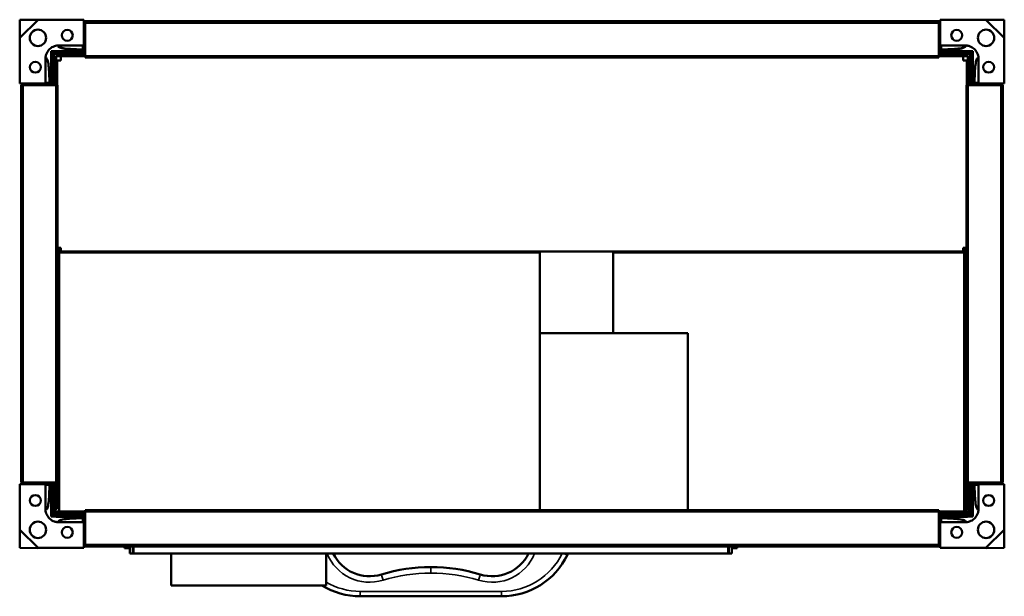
# Model space of a CAD drawing. Header units: millimetres. Extents: x 150 to 690, y 139 to 455.
import ezdxf

# ---------------------------------------------------------------- set-up
doc = ezdxf.new("R2010")
doc.units = ezdxf.units.MM
doc.header["$LTSCALE"] = 2
doc.layers.add('Widoczne (ISO)', color=7, linetype='Continuous', lineweight=50)
doc.layers.add('Widoczne wąskie (ISO)', color=7, linetype='Continuous', lineweight=35)

msp = doc.modelspace()

# ---------------------------------------------------------------- linework, layer by layer
at = {"layer": 'Widoczne (ISO)'}
for p, q in [((150.01, 445.32), (150.03, 455.22)), ((150.03, 455.22), (159.94, 455.24)), ((150.06, 445.2), (160.06, 455.2)), ((160.17, 455.16), (185.1, 455.16)), ((185.1, 455.16), (185.1, 453.66)), ((185.1, 453.66), (186, 453.66)), ((185.1, 453.66), (185.1, 441.66)), ((186, 454.46), (186, 453.26)), ((186, 454.46), (654, 454.46)), ((654, 454.46), (654, 453.26)), ((654, 453.66), (654.9, 453.66)), ((654.9, 453.66), (654.9, 455.16)), ((654.9, 455.16), (679.83, 455.16)), ((654.9, 441.66), (654.9, 453.66)), ((679.94, 455.2), (689.94, 445.2)), ((680.06, 455.24), (689.97, 455.22)), ((689.97, 455.22), (689.99, 445.32)), ((186, 435.46), (186, 453.26)), ((654, 435.46), (654, 453.26)), ((150.1, 420.16), (150.1, 445.08)), ((689.9, 445.08), (689.9, 420.16)), ((168.1, 437.16), (167.32, 437.94)), ((171, 441.15), (184.6, 441.15)), ((177.16, 438.07), (185.1, 438.07)), ((184.6, 438.95), (182.28, 438.95)), ((184.6, 441.16), (184.6, 438.95)), ((185.1, 438.66), (185.1, 438.07)), ((186, 438.66), (185.1, 438.66)), ((185.1, 438.07), (185.1, 437.16)), ((654.9, 438.66), (654, 438.66)), ((654.9, 438.66), (654.9, 438.07)), ((654.9, 438.07), (654.9, 437.16)), ((654.9, 438.07), (662.84, 438.07)), ((655.4, 438.95), (655.4, 441.16)), ((655.4, 441.15), (669, 441.15)), ((657.72, 438.95), (655.4, 438.95)), ((671.9, 437.16), (672.68, 437.94)), ((164.11, 420.66), (164.11, 434.25)), ((168.1, 437.16), (185.1, 437.16)), ((168.1, 420.16), (168.1, 437.16)), ((169, 434.26), (169, 436.26)), ((171, 436.26), (169, 436.26)), ((169, 434.26), (169, 419.26)), ((171, 435.26), (170, 435.26)), ((170, 435.26), (170, 434.26)), ((170, 419.26), (170, 434.26)), ((170.5, 432.76), (172.5, 432.76)), ((170.5, 419.26), (170.5, 432.76)), ((171, 436.26), (186, 436.26)), ((171, 435.26), (186, 435.26)), ((172.5, 433.26), (172.5, 435.26)), ((172.5, 433.26), (172.5, 432.76)), ((186, 435.46), (186, 434.46)), ((186, 434.46), (654, 434.46)), ((654, 436.26), (669, 436.26)), ((654, 435.46), (654, 434.46)), ((654, 435.26), (669, 435.26)), ((654.9, 437.16), (671.9, 437.16)), ((667.5, 435.26), (667.5, 433.26)), ((667.5, 432.76), (667.5, 433.26)), ((667.5, 432.76), (669.5, 432.76)), ((669, 436.26), (671, 436.26)), ((669, 435.26), (670, 435.26)), ((669.5, 432.76), (669.5, 419.26)), ((670, 434.26), (670, 435.26)), ((670, 434.26), (670, 419.26)), ((671, 434.26), (671, 436.26)), ((671, 419.26), (671, 434.26)), ((671.9, 437.16), (671.9, 420.16)), ((675.89, 434.25), (675.89, 420.66)), ((167.19, 420.16), (167.19, 428.09)), ((672.81, 428.09), (672.81, 420.16)), ((166.31, 422.98), (166.31, 420.66)), ((673.69, 420.66), (673.69, 422.98)), ((151.6, 420.16), (150.1, 420.16)), ((150.8, 419.26), (152, 419.26)), ((150.8, 201.26), (150.8, 419.26)), ((163.6, 420.16), (151.6, 420.16)), ((151.6, 419.26), (151.6, 420.16)), ((169.8, 419.26), (152, 419.26)), ((166.31, 420.66), (164.1, 420.66)), ((166.6, 420.16), (166.6, 419.26)), ((166.6, 420.16), (167.19, 420.16)), ((167.19, 420.16), (168.1, 420.16)), ((169.8, 419.26), (170.8, 419.26)), ((170.8, 201.26), (170.8, 419.26)), ((670.2, 419.26), (669.2, 419.26)), ((669.2, 419.26), (669.2, 201.26)), ((670.2, 419.26), (688, 419.26)), ((672.81, 420.16), (671.9, 420.16)), ((673.4, 420.16), (672.81, 420.16)), ((673.4, 419.26), (673.4, 420.16)), ((675.9, 420.66), (673.69, 420.66)), ((688.4, 420.16), (676.4, 420.16)), ((689.2, 419.26), (688, 419.26)), ((688.4, 420.16), (688.4, 419.26)), ((689.9, 420.16), (688.4, 420.16)), ((689.2, 419.26), (689.2, 201.26)), ((172.5, 329.93), (170.8, 329.93)), ((172.5, 327.93), (172.5, 329.93)), ((667.5, 329.93), (667.5, 327.93)), ((669.2, 329.93), (667.5, 329.93)), ((170.8, 328.93), (172.5, 328.93)), ((172.5, 327.93), (170.8, 327.93)), ((171.59, 327.43), (421.38, 327.43)), ((171.59, 327.43), (171.59, 185.26)), ((667.5, 327.93), (172.5, 327.93)), ((172.5, 327.64), (172.5, 327.93)), ((275.5, 327.43), (275.5, 327.93)), ((421.38, 327.43), (435.28, 327.43)), ((435.28, 186.06), (435.28, 327.43)), ((475.5, 283.26), (475.5, 327.93)), ((475.5, 327.43), (667.92, 327.43)), ((667.5, 328.93), (669.2, 328.93)), ((669.2, 327.93), (667.5, 327.93)), ((667.5, 327.64), (667.5, 327.93)), ((667.92, 327.43), (667.98, 327.43)), ((668, 327.43), (667.98, 327.43)), ((668, 185.26), (668, 327.43)), ((668, 327.43), (669, 327.43)), ((669, 327.43), (669, 185.26)), ((669, 327.43), (669, 327.43)), ((669, 327.43), (669, 185.26)), ((171.59, 311.13), (170.8, 311.13)), ((669, 311.13), (669.2, 311.13)), ((516.39, 283.26), (435.28, 283.26)), ((516.39, 186.06), (516.39, 283.26)), ((150.1, 200.36), (151.6, 200.36)), ((150.1, 175.43), (150.1, 200.36)), ((150.8, 201.26), (152, 201.26)), ((151.6, 200.36), (151.6, 201.26)), ((151.6, 200.36), (163.6, 200.36)), ((169.8, 201.26), (152, 201.26)), ((164.1, 199.86), (166.31, 199.86)), ((164.11, 186.26), (164.11, 199.86)), ((166.31, 199.86), (166.31, 197.53)), ((166.6, 201.26), (166.6, 200.36)), ((166.6, 200.36), (167.19, 200.36)), ((167.19, 192.42), (167.19, 200.36)), ((167.19, 200.36), (168.1, 200.36)), ((168.1, 183.36), (168.1, 200.36)), ((169, 201.26), (169, 186.26)), ((169.8, 201.26), (170.8, 201.26)), ((170, 186.26), (170, 201.26)), ((170.5, 187.29), (170.5, 201.26)), ((670.2, 201.26), (669.2, 201.26)), ((669.5, 201.26), (669.5, 187.29)), ((670, 201.26), (670, 186.26)), ((670.2, 201.26), (688, 201.26)), ((671, 186.26), (671, 201.26)), ((672.81, 200.36), (671.9, 200.36)), ((671.9, 200.36), (671.9, 183.36)), ((673.4, 200.36), (672.81, 200.36)), ((672.81, 200.36), (672.81, 192.42)), ((673.4, 200.36), (673.4, 201.26)), ((673.69, 197.53), (673.69, 199.86)), ((673.69, 199.86), (675.9, 199.86)), ((675.89, 199.86), (675.89, 186.26)), ((676.4, 200.36), (688.4, 200.36)), ((689.2, 201.26), (688, 201.26)), ((688.4, 201.26), (688.4, 200.36)), ((688.4, 200.36), (689.9, 200.36)), ((689.9, 200.36), (689.9, 175.43)), ((168.1, 199.26), (168.5, 199.26)), ((168.5, 199.26), (168.5, 185.26)), ((671.5, 185.26), (671.5, 199.26)), ((671.5, 199.26), (671.9, 199.26)), ((168.1, 184.26), (169.5, 184.26)), ((169.5, 185.26), (168.5, 185.26)), ((170, 186.26), (169, 186.26)), ((169.5, 185.26), (174.5, 185.26)), ((169.5, 184.26), (169.5, 185.26)), ((174.5, 184.26), (169.5, 184.26)), ((171.59, 187.29), (170.5, 187.29)), ((186, 185.26), (174.5, 185.26)), ((186, 184.26), (174.5, 184.26)), ((186, 185.06), (186, 186.06)), ((654, 186.06), (186, 186.06)), ((186, 185.06), (186, 167.26)), ((654, 185.06), (654, 186.06)), ((665.5, 185.26), (654, 185.26)), ((654, 185.06), (654, 167.26)), ((665.5, 184.26), (654, 184.26)), ((665.5, 185.26), (670.5, 185.26)), ((670.5, 184.26), (665.5, 184.26)), ((669.5, 187.29), (669, 187.29)), ((670, 186.26), (671, 186.26)), ((671.5, 185.26), (670.5, 185.26)), ((670.5, 184.26), (670.5, 185.26)), ((670.5, 184.26), (671.9, 184.26)), ((168.1, 183.36), (167.32, 182.57)), ((185.1, 183.36), (168.1, 183.36)), ((184.6, 179.37), (171, 179.37)), ((185.1, 182.45), (177.16, 182.45)), ((182.28, 181.56), (184.6, 181.56)), ((184.6, 181.56), (184.6, 179.36)), ((185.1, 182.45), (185.1, 183.36)), ((185.1, 181.86), (185.1, 182.45)), ((185.1, 181.86), (186, 181.86)), ((185.1, 178.86), (185.1, 166.86)), ((654, 181.86), (654.9, 181.86)), ((671.9, 183.36), (654.9, 183.36)), ((654.9, 182.45), (654.9, 183.36)), ((662.84, 182.45), (654.9, 182.45)), ((654.9, 181.86), (654.9, 182.45)), ((654.9, 166.86), (654.9, 178.86)), ((655.4, 179.36), (655.4, 181.56)), ((655.4, 181.56), (657.72, 181.56)), ((669, 179.37), (655.4, 179.37)), ((671.9, 183.36), (672.68, 182.57)), ((150.03, 165.29), (150.01, 175.2)), ((160.06, 165.31), (150.06, 175.31)), ((689.94, 175.31), (679.94, 165.31)), ((689.99, 175.2), (689.97, 165.29)), ((159.94, 165.27), (150.03, 165.29)), ((185.1, 165.36), (160.17, 165.36)), ((186, 166.86), (185.1, 166.86)), ((185.1, 166.86), (185.1, 165.36)), ((186, 166.06), (186, 167.26)), ((654, 166.06), (186, 166.06)), ((207.5, 165.26), (207.5, 166.06)), ((210.5, 165.26), (207.5, 165.26)), ((210.5, 162.26), (210.5, 166.06)), ((210.5, 162.26), (212, 162.26)), ((212, 162.26), (212, 166.06)), ((212, 163.76), (212.5, 163.76)), ((212, 162.26), (212.5, 162.26)), ((212.5, 166.06), (212.5, 165.26)), ((212.5, 165.26), (212.5, 162.26)), ((212.5, 162.26), (538.5, 162.26)), ((233, 162.26), (233, 144.76)), ((318, 162.26), (318, 144.76)), ((450.37, 161.53), (450.72, 162.26)), ((538.5, 165.26), (538.5, 166.06)), ((538.5, 165.26), (538.5, 162.26)), ((538.5, 163.76), (539, 163.76)), ((538.5, 162.26), (539, 162.26)), ((539, 166.06), (539, 162.26)), ((539, 162.26), (540.5, 162.26)), ((540.5, 162.26), (540.5, 166.06)), ((540.5, 165.26), (543.5, 165.26)), ((543.5, 166.06), (543.5, 165.26)), ((654, 166.06), (654, 167.26)), ((654.9, 166.86), (654, 166.86)), ((654.9, 165.36), (654.9, 166.86)), ((679.83, 165.36), (654.9, 165.36)), ((689.97, 165.29), (680.06, 165.27)), ((318, 144.76), (233, 144.76)), ((336.73, 138.76), (414.27, 138.76))]:
    msp.add_line(p, q, dxfattribs=at)
for centre, radius in [((160, 445.26), 4.5), ((176.1, 446.66), 3), ((663.9, 446.66), 3), ((680, 445.26), 4.5), ((158.6, 429.16), 3), ((681.4, 429.16), 3), ((158.6, 191.36), 3), ((681.4, 191.36), 3), ((160, 175.26), 4.5), ((680, 175.26), 4.5), ((176.1, 173.86), 3), ((663.9, 173.86), 3)]:
    msp.add_circle(centre, radius, dxfattribs=at)
for centre, radius, start, end in [((184.6, 441.66), 0.5, 270, 0), ((655.4, 441.66), 0.5, 180, 270), ((163.6, 420.66), 0.5, 270, 0), ((676.4, 420.66), 0.5, 180, 270), ((163.6, 199.86), 0.5, 0, 90), ((676.4, 199.86), 0.5, 90, 180), ((184.6, 178.86), 0.5, 0, 90), ((655.4, 178.86), 0.5, 90, 180), ((341.86, 171.83), 22.07, 205.6986, 287.2391), ((409.14, 171.83), 22.07, 252.7609, 334.3014), ((414.27, 178.76), 40, 270, 334.4861), ((374.86, 65.48), 89.28, 89.5889, 107.2391), ((376.14, 65.48), 89.28, 72.7609, 90.4111), ((336.73, 178.76), 40, 238.2117, 270)]:
    msp.add_arc(centre, radius, start, end, dxfattribs=at)
for centre, major_axis, start_param, end_param in [((172.5, 326.93), (-2, 0), 5.497787, 5.728374), ((172.5, 326.23), (2, 0), 1.570796, 2.586782), ((667.5, 326.23), (2, 0), 1.022768, 1.570796), ((667.5, 326.93), (-2, 0), 3.696404, 3.926991), ((667.5, 326.23), (2, 0), 0.554811, 0.724684), ((172.5, 313.26), (-2, 0), 0.554811, 1.095755), ((667.5, 313.26), (-2, 0), 2.416908, 2.586782)]:
    msp.add_ellipse(centre, major_axis=major_axis, ratio=0.707107, start_param=start_param, end_param=end_param, dxfattribs=at)
for points in [[(160.06, 455.2), (160.02, 455.21), (159.98, 455.23), (159.94, 455.24)], [(160.17, 455.16), (160.14, 455.17), (160.1, 455.18), (160.06, 455.2)], [(679.83, 455.16), (679.87, 455.17), (679.9, 455.18), (679.94, 455.2)], [(680.06, 455.24), (680.02, 455.23), (679.98, 455.21), (679.94, 455.2)], [(150.01, 445.32), (150.03, 445.28), (150.04, 445.24), (150.06, 445.2)], [(150.1, 445.08), (150.09, 445.12), (150.07, 445.16), (150.06, 445.2)], [(689.9, 445.08), (689.91, 445.12), (689.93, 445.16), (689.94, 445.2)], [(689.94, 445.2), (689.96, 445.24), (689.97, 445.28), (689.99, 445.32)], [(150.06, 175.31), (150.04, 175.27), (150.03, 175.23), (150.01, 175.2)], [(150.1, 175.43), (150.09, 175.39), (150.07, 175.35), (150.06, 175.31)], [(689.9, 175.43), (689.91, 175.39), (689.93, 175.35), (689.94, 175.31)], [(689.99, 175.2), (689.97, 175.23), (689.96, 175.27), (689.94, 175.31)], [(159.94, 165.27), (159.98, 165.28), (160.02, 165.3), (160.06, 165.31)], [(160.17, 165.36), (160.13, 165.34), (160.1, 165.33), (160.06, 165.31)], [(679.83, 165.36), (679.86, 165.34), (679.9, 165.33), (679.94, 165.31)], [(679.94, 165.31), (679.98, 165.3), (680.02, 165.28), (680.06, 165.27)]]:
    msp.add_open_spline(points, degree=3, dxfattribs=at)
for points, knots in [([(164.11, 434.25), (164.24, 435.07), (164.33, 435.56), (164.89, 437.15), (165.43, 437.99), (166.7, 439.4), (167.49, 439.99), (169.29, 440.85), (170.07, 441), (171, 441.15)], [6.722157, 6.722157, 6.722157, 6.722157, 7.046388, 7.046388, 7.578871, 7.578871, 8.149832, 8.149832, 8.745306, 8.745306, 8.745306, 8.745306]), ([(167.19, 428.09), (167.19, 429.45), (167.2, 430.7), (167.2, 432.51), (167.21, 433.25), (167.21, 434.02), (167.21, 434.34), (167.21, 434.7), (167.22, 434.87), (167.22, 435.3), (167.23, 435.56), (167.25, 436.51), (167.27, 437.19), (167.31, 437.89), (167.31, 437.91), (167.32, 437.94)], [0.4926398, 0.4926398, 0.4926398, 0.4926398, 0.5669172, 0.5669172, 0.6175904, 0.6175904, 0.6200707, 0.6200707, 0.6224298, 0.6224298, 0.6258618, 0.6258618, 0.63518, 0.63518, 0.6355201, 0.6355201, 0.6355201, 0.6355201]), ([(177.16, 438.07), (175.25, 438.06), (173.33, 438.05), (171.53, 438.05), (171.01, 438.04), (170.62, 438.04), (170.47, 438.04), (169.06, 438.02), (168.11, 437.99), (167.32, 437.94)], [-1.95287, -1.95287, -1.95287, -1.95287, -0.854643, -0.854643, -0.82091, -0.82091, -0.798868, -0.798868, -0.619017, -0.619017, -0.619017, -0.619017]), ([(171, 441.15), (171.01, 441.11), (171.01, 441.07), (171.02, 440.99), (171.02, 440.95), (171.03, 440.87), (171.03, 440.83), (171.08, 440.7), (171.13, 440.62), (171.3, 440.42), (171.44, 440.32), (172.1, 439.95), (172.93, 439.73), (175.02, 439.38), (176.38, 439.25), (179.23, 439.06), (180.81, 439), (182.28, 438.95)], [-4.294451, -4.294451, -4.294451, -4.294451, -4.260976, -4.260976, -4.225754, -4.225754, -4.190018, -4.190018, -4.104754, -4.104754, -3.964207, -3.964207, -3.45937, -3.45937, -2.870368, -2.870368, -2.287369, -2.287369, -2.287369, -2.287369]), ([(182.28, 438.95), (182.24, 438.94), (182.2, 438.93), (180.75, 438.65), (179.2, 438.34), (177.16, 438.07)], [-21.284951, -21.284951, -21.284951, -21.284951, -21.095773, -21.095773, -13.528433, -13.528433, -13.528433, -13.528433]), ([(669, 441.15), (668.99, 441.11), (668.99, 441.07), (668.99, 441), (668.98, 440.97), (668.98, 440.92), (668.98, 440.92), (668.97, 440.83), (668.94, 440.75), (668.85, 440.59), (668.78, 440.51), (668.56, 440.32), (668.38, 440.22), (667.74, 439.92), (667.14, 439.77), (665.44, 439.44), (664.07, 439.29), (661.08, 439.08), (659.3, 439), (657.72, 438.95)], [0.395755, 0.395755, 0.395755, 0.395755, 0.408065, 0.408065, 0.41657, 0.41657, 0.424022, 0.424022, 0.506629, 0.506629, 0.609066, 0.609066, 0.795832, 0.795832, 1.287097, 1.287097, 2.195023, 2.195023, 3.203538, 3.203538, 3.203538, 3.203538]), ([(662.84, 438.07), (662.27, 438.14), (661.71, 438.23), (660.03, 438.5), (659.35, 438.64), (657.72, 438.95)], [-4.010817, -4.010817, -4.010817, -4.010817, -3.613679, -3.613679, -2.833117, -2.833117, -2.833117, -2.833117]), ([(662.84, 438.07), (664.2, 438.06), (665.45, 438.06), (667.25, 438.05), (667.99, 438.05), (668.76, 438.04), (669.08, 438.04), (669.44, 438.04), (669.62, 438.04), (670.05, 438.03), (670.3, 438.03), (671.25, 438.01), (671.93, 437.98), (672.63, 437.94), (672.66, 437.94), (672.68, 437.94)], [0.4926398, 0.4926398, 0.4926398, 0.4926398, 0.5669172, 0.5669172, 0.6175904, 0.6175904, 0.6200707, 0.6200707, 0.6224298, 0.6224298, 0.6258618, 0.6258618, 0.63518, 0.63518, 0.6355201, 0.6355201, 0.6355201, 0.6355201]), ([(669, 441.15), (669.82, 441.01), (670.3, 440.93), (671.9, 440.36), (672.74, 439.83), (674.15, 438.56), (674.73, 437.77), (675.6, 435.97), (675.74, 435.19), (675.89, 434.25)], [6.722157, 6.722157, 6.722157, 6.722157, 7.046388, 7.046388, 7.578871, 7.578871, 8.149832, 8.149832, 8.745306, 8.745306, 8.745306, 8.745306]), ([(672.81, 428.09), (672.8, 430.01), (672.8, 431.93), (672.79, 433.73), (672.79, 434.24), (672.79, 434.63), (672.78, 434.79), (672.77, 436.2), (672.73, 437.15), (672.68, 437.94)], [-1.95287, -1.95287, -1.95287, -1.95287, -0.854643, -0.854643, -0.82091, -0.82091, -0.798868, -0.798868, -0.619017, -0.619017, -0.619017, -0.619017]), ([(164.11, 434.25), (164.15, 434.25), (164.19, 434.25), (164.26, 434.24), (164.28, 434.24), (164.34, 434.23), (164.34, 434.23), (164.43, 434.22), (164.5, 434.2), (164.66, 434.11), (164.74, 434.04), (164.94, 433.82), (165.04, 433.63), (165.33, 433), (165.49, 432.39), (165.82, 430.69), (165.96, 429.32), (166.18, 426.33), (166.26, 424.56), (166.31, 422.98)], [0.395755, 0.395755, 0.395755, 0.395755, 0.408065, 0.408065, 0.41657, 0.41657, 0.424022, 0.424022, 0.506629, 0.506629, 0.609066, 0.609066, 0.795832, 0.795832, 1.287097, 1.287097, 2.195023, 2.195023, 3.203538, 3.203538, 3.203538, 3.203538]), ([(675.89, 434.25), (675.85, 434.25), (675.81, 434.25), (675.74, 434.24), (675.7, 434.24), (675.62, 434.23), (675.58, 434.22), (675.45, 434.18), (675.37, 434.13), (675.17, 433.96), (675.07, 433.81), (674.69, 433.15), (674.48, 432.33), (674.13, 430.24), (674, 428.87), (673.81, 426.03), (673.74, 424.45), (673.69, 422.98)], [-4.294451, -4.294451, -4.294451, -4.294451, -4.260976, -4.260976, -4.225754, -4.225754, -4.190018, -4.190018, -4.104754, -4.104754, -3.964207, -3.964207, -3.45937, -3.45937, -2.870368, -2.870368, -2.287369, -2.287369, -2.287369, -2.287369]), ([(167.19, 428.09), (167.11, 427.53), (167.03, 426.96), (166.76, 425.29), (166.62, 424.6), (166.31, 422.98)], [-4.010817, -4.010817, -4.010817, -4.010817, -3.613679, -3.613679, -2.833117, -2.833117, -2.833117, -2.833117]), ([(673.69, 422.98), (673.69, 423.02), (673.68, 423.05), (673.4, 424.51), (673.09, 426.06), (672.81, 428.09)], [-21.284951, -21.284951, -21.284951, -21.284951, -21.095773, -21.095773, -13.528433, -13.528433, -13.528433, -13.528433]), ([(164.11, 186.26), (164.15, 186.26), (164.19, 186.26), (164.26, 186.27), (164.3, 186.27), (164.38, 186.28), (164.42, 186.29), (164.55, 186.33), (164.63, 186.38), (164.83, 186.56), (164.93, 186.7), (165.31, 187.36), (165.52, 188.19), (165.87, 190.28), (166, 191.64), (166.19, 194.49), (166.26, 196.06), (166.31, 197.53)], [-4.294451, -4.294451, -4.294451, -4.294451, -4.260976, -4.260976, -4.225754, -4.225754, -4.190018, -4.190018, -4.104754, -4.104754, -3.964207, -3.964207, -3.45937, -3.45937, -2.870368, -2.870368, -2.287369, -2.287369, -2.287369, -2.287369]), ([(166.31, 197.53), (166.31, 197.5), (166.32, 197.46), (166.6, 196), (166.91, 194.45), (167.19, 192.42)], [-21.284951, -21.284951, -21.284951, -21.284951, -21.095773, -21.095773, -13.528433, -13.528433, -13.528433, -13.528433]), ([(672.81, 192.42), (672.89, 192.98), (672.97, 193.55), (673.24, 195.22), (673.38, 195.91), (673.69, 197.53)], [-4.010817, -4.010817, -4.010817, -4.010817, -3.613679, -3.613679, -2.833117, -2.833117, -2.833117, -2.833117]), ([(675.89, 186.26), (675.85, 186.26), (675.81, 186.26), (675.74, 186.27), (675.72, 186.27), (675.66, 186.28), (675.66, 186.28), (675.57, 186.29), (675.5, 186.31), (675.34, 186.4), (675.26, 186.47), (675.06, 186.7), (674.96, 186.88), (674.67, 187.51), (674.51, 188.12), (674.18, 189.82), (674.04, 191.19), (673.82, 194.18), (673.74, 195.96), (673.69, 197.53)], [0.395755, 0.395755, 0.395755, 0.395755, 0.408065, 0.408065, 0.41657, 0.41657, 0.424022, 0.424022, 0.506629, 0.506629, 0.609066, 0.609066, 0.795832, 0.795832, 1.287097, 1.287097, 2.195023, 2.195023, 3.203538, 3.203538, 3.203538, 3.203538]), ([(167.19, 192.42), (167.2, 190.5), (167.2, 188.59), (167.21, 186.78), (167.21, 186.27), (167.21, 185.88), (167.22, 185.72), (167.23, 184.32), (167.27, 183.36), (167.32, 182.57)], [-1.95287, -1.95287, -1.95287, -1.95287, -0.854643, -0.854643, -0.82091, -0.82091, -0.798868, -0.798868, -0.619017, -0.619017, -0.619017, -0.619017]), ([(672.81, 192.42), (672.81, 191.06), (672.8, 189.81), (672.8, 188), (672.79, 187.26), (672.79, 186.49), (672.79, 186.18), (672.79, 185.82), (672.78, 185.64), (672.78, 185.21), (672.77, 184.95), (672.75, 184), (672.73, 183.33), (672.69, 182.62), (672.69, 182.6), (672.68, 182.57)], [0.4926398, 0.4926398, 0.4926398, 0.4926398, 0.5669172, 0.5669172, 0.6175904, 0.6175904, 0.6200707, 0.6200707, 0.6224298, 0.6224298, 0.6258618, 0.6258618, 0.63518, 0.63518, 0.6355201, 0.6355201, 0.6355201, 0.6355201]), ([(171, 179.37), (170.18, 179.5), (169.7, 179.58), (168.1, 180.15), (167.26, 180.68), (165.85, 181.95), (165.27, 182.74), (164.4, 184.55), (164.26, 185.32), (164.11, 186.26)], [6.722157, 6.722157, 6.722157, 6.722157, 7.046388, 7.046388, 7.578871, 7.578871, 8.149832, 8.149832, 8.745306, 8.745306, 8.745306, 8.745306]), ([(675.89, 186.26), (675.76, 185.44), (675.67, 184.95), (675.11, 183.36), (674.57, 182.52), (673.3, 181.11), (672.51, 180.52), (670.71, 179.66), (669.93, 179.52), (669, 179.37)], [6.722157, 6.722157, 6.722157, 6.722157, 7.046388, 7.046388, 7.578871, 7.578871, 8.149832, 8.149832, 8.745306, 8.745306, 8.745306, 8.745306]), ([(177.16, 182.45), (175.8, 182.45), (174.55, 182.45), (172.75, 182.46), (172.01, 182.46), (171.24, 182.47), (170.92, 182.47), (170.56, 182.47), (170.38, 182.47), (169.95, 182.48), (169.7, 182.48), (168.75, 182.5), (168.07, 182.53), (167.37, 182.57), (167.34, 182.57), (167.32, 182.57)], [0.4926398, 0.4926398, 0.4926398, 0.4926398, 0.5669172, 0.5669172, 0.6175904, 0.6175904, 0.6200707, 0.6200707, 0.6224298, 0.6224298, 0.6258618, 0.6258618, 0.63518, 0.63518, 0.6355201, 0.6355201, 0.6355201, 0.6355201]), ([(171, 179.37), (171.01, 179.41), (171.01, 179.45), (171.01, 179.51), (171.02, 179.54), (171.02, 179.59), (171.02, 179.59), (171.03, 179.68), (171.06, 179.76), (171.15, 179.92), (171.22, 180), (171.44, 180.19), (171.62, 180.3), (172.26, 180.59), (172.86, 180.75), (174.56, 181.08), (175.93, 181.22), (178.92, 181.44), (180.7, 181.51), (182.28, 181.56)], [0.395755, 0.395755, 0.395755, 0.395755, 0.408065, 0.408065, 0.41657, 0.41657, 0.424022, 0.424022, 0.506629, 0.506629, 0.609066, 0.609066, 0.795832, 0.795832, 1.287097, 1.287097, 2.195023, 2.195023, 3.203538, 3.203538, 3.203538, 3.203538]), ([(177.16, 182.45), (177.73, 182.37), (178.29, 182.29), (179.97, 182.02), (180.65, 181.88), (182.28, 181.56)], [-4.010817, -4.010817, -4.010817, -4.010817, -3.613679, -3.613679, -2.833117, -2.833117, -2.833117, -2.833117]), ([(657.72, 181.56), (657.76, 181.57), (657.8, 181.58), (659.25, 181.86), (660.8, 182.17), (662.84, 182.45)], [-21.284951, -21.284951, -21.284951, -21.284951, -21.095773, -21.095773, -13.528433, -13.528433, -13.528433, -13.528433]), ([(669, 179.37), (668.99, 179.4), (668.99, 179.44), (668.98, 179.52), (668.98, 179.56), (668.97, 179.64), (668.97, 179.68), (668.92, 179.81), (668.87, 179.89), (668.7, 180.09), (668.56, 180.19), (667.9, 180.56), (667.07, 180.78), (664.98, 181.13), (663.62, 181.26), (660.77, 181.45), (659.19, 181.52), (657.72, 181.56)], [-4.294451, -4.294451, -4.294451, -4.294451, -4.260976, -4.260976, -4.225754, -4.225754, -4.190018, -4.190018, -4.104754, -4.104754, -3.964207, -3.964207, -3.45937, -3.45937, -2.870368, -2.870368, -2.287369, -2.287369, -2.287369, -2.287369]), ([(662.84, 182.45), (664.75, 182.45), (666.67, 182.46), (668.47, 182.47), (668.99, 182.47), (669.38, 182.47), (669.53, 182.47), (670.94, 182.49), (671.89, 182.52), (672.68, 182.57)], [-1.95287, -1.95287, -1.95287, -1.95287, -0.854643, -0.854643, -0.82091, -0.82091, -0.798868, -0.798868, -0.619017, -0.619017, -0.619017, -0.619017])]:
    msp.add_open_spline(points, degree=3, knots=knots, dxfattribs=at)
at = {"layer": 'Widoczne wąskie (ISO)'}
for p, q in [((186, 453.26), (654, 453.26)), ((170, 434.26), (169, 434.26)), ((171, 436.26), (171, 435.26)), ((186, 435.46), (654, 435.46)), ((669, 435.26), (669, 436.26)), ((671, 434.26), (670, 434.26)), ((152, 201.26), (152, 419.26)), ((169.8, 201.26), (169.8, 419.26)), ((670.2, 419.26), (670.2, 201.26)), ((688, 419.26), (688, 201.26)), ((667.92, 327.43), (667.92, 185.26)), ((667.98, 185.26), (667.98, 327.43)), ((669, 185.26), (669, 327.43)), ((174.5, 184.26), (174.5, 185.26)), ((654, 185.06), (186, 185.06)), ((665.5, 185.26), (665.5, 184.26)), ((654, 167.26), (186, 167.26)), ((375.5, 151.48), (375.5, 154.76)), ((414.27, 141.48), (336.73, 141.48)), ((336.73, 140.76), (336.73, 141.48)), ((336.73, 138.76), (336.73, 140.76)), ((414.27, 140.76), (414.27, 141.48)), ((414.27, 138.76), (414.27, 140.76))]:
    msp.add_line(p, q, dxfattribs=at)
for centre, radius, start, end in [((341.86, 171.56), 25.07, 201.772, 287.2391), ((409.14, 171.56), 25.07, 252.7609, 338.228), ((414.27, 178.48), 37, 270, 333.9851), ((374.86, 65.21), 86.28, 89.5746, 107.2391), ((376.14, 65.21), 86.28, 72.7609, 90.4254), ((336.73, 178.48), 37, 239.5855, 270)]:
    msp.add_arc(centre, radius, start, end, dxfattribs=at)
for centre, major_axis, ratio, start_param, end_param in [((447.66, 162.82), (2.71, -1.29), 0.081769, 4.986586, 6.283185), ((349.29, 147.88), (-0.89, 2.87), 0.026932, 0, 1.657373), ((401.71, 147.88), (0.89, 2.87), 0.026932, 4.625812, 6.283185)]:
    msp.add_ellipse(centre, major_axis=major_axis, ratio=ratio, start_param=start_param, end_param=end_param, dxfattribs=at)

doc.saveas('drawing.dxf')
